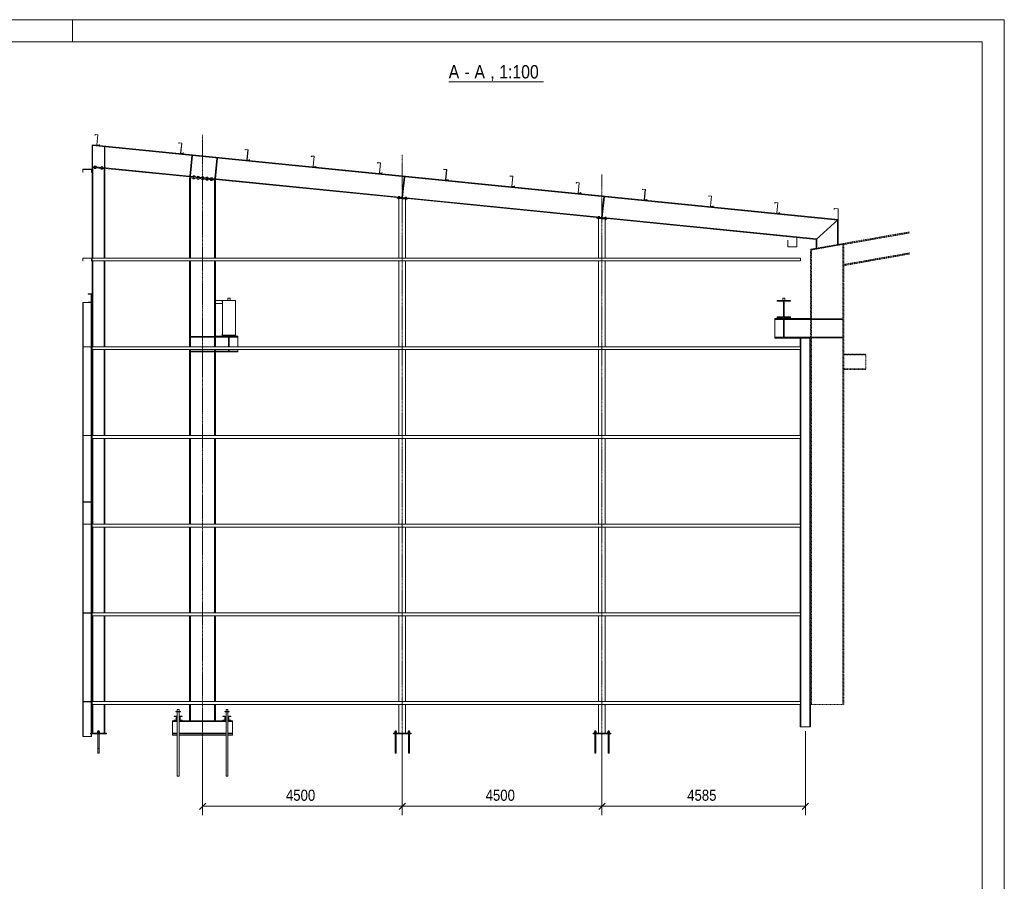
# Model space of a CAD drawing. Header units: millimetres. Extents: x -1190408159 to 361788912, y -2544212749 to 93633750.
# Tile 67 of 69: x 259145 to 281334, y 18494 to 37917. Entities that reach past the tile are written whole.
import ezdxf

# ---------------------------------------------------------------- set-up
doc = ezdxf.new("R2010")
doc.units = ezdxf.units.MM
for name, pattern in [('XKITLINE00', [0]), ('XKITLINE01', [4, 1, -1, 1, -1]), ('XKITLINE03', [6, 3, -1, 1, -1])]:
    doc.linetypes.add(name, pattern=pattern)
for name, color, linetype, lineweight in [('Jiný typ objektu', 7, 'Continuous', 0), ('Kóta', 4, 'Continuous', 0), ('List výkresu', 3, 'Continuous', 0), ('Položka', 2, 'Continuous', 0), ('Šroub', 3, 'Continuous', 0)]:
    doc.layers.add(name, color=color, linetype=linetype, lineweight=lineweight)
doc.styles.add('ARIAL', font='ARIAL.TTF', dxfattribs={"height": 1000})

msp = doc.modelspace()

# ---------------------------------------------------------------- linework, layer by layer
at = {"layer": 'Jiný typ objektu', "color": 0, "linetype": 'XKITLINE00', "lineweight": 0}
msp.add_line((268812.96874, 36516.82087), (270952.31445, 36516.82087), dxfattribs=at)
at = {"layer": 'Kóta', "color": 0, "linetype": 'XKITLINE00', "lineweight": 0}
for p, q in [((276850.73159, 21879.39704), (276850.73159, 19984.04848)), ((263265.73159, 21689.39704), (263265.73159, 19984.04848)), ((267765.73159, 21689.39704), (267765.73159, 19984.04848)), ((267765.73159, 21689.39704), (267765.73159, 19984.04848)), ((272265.73159, 21390.39708), (272265.73159, 19984.04848)), ((272265.73159, 21390.39708), (272265.73159, 19984.04848)), ((263336.44227, 20254.75916), (263195.02092, 20113.3378)), ((267836.44227, 20254.75916), (267695.02092, 20113.3378)), ((267836.44227, 20254.75916), (267695.02092, 20113.3378)), ((272336.44227, 20254.75916), (272195.02092, 20113.3378)), ((272336.44227, 20254.75916), (272195.02092, 20113.3378)), ((276921.44227, 20254.75916), (276780.02092, 20113.3378)), ((263265.73159, 20184.04848), (267765.73159, 20184.04848)), ((267765.73159, 20184.04848), (272265.73159, 20184.04848)), ((272265.73159, 20184.04848), (276850.73159, 20184.04848))]:
    msp.add_line(p, q, dxfattribs=at)
at = {"layer": 'List výkresu', "color": 0, "linetype": 'XKITLINE00', "lineweight": 0}
for p, q in [((281334.27297, 37916.52549), (197334.27297, 37916.52549)), ((260334.27297, 37416.52549), (260334.27297, 37916.52549)), ((281334.27297, 37916.52549), (280834.27297, 37916.52549)), ((281334.27297, -21483.47451), (281334.27297, 37916.52549)), ((280834.27297, 37416.52549), (197834.27297, 37416.52549)), ((280834.27297, -20983.47451), (280834.27297, 37416.52549))]:
    msp.add_line(p, q, dxfattribs=at)
at = {"layer": 'Položka', "color": 0, "linetype": 'XKITLINE00', "lineweight": 0}
for p, q in [((260841.3646, 35316.46077), (260842.75766, 35330.39129)), ((260843.8522, 35316.21201), (260841.3646, 35316.46077)), ((260842.75766, 35330.39129), (260907.43507, 35323.92354)), ((260844.99649, 35327.65493), (260843.8522, 35316.21201)), ((260904.69872, 35321.68471), (260844.99649, 35327.65493)), ((260881.8626, 35093.32367), (260904.69872, 35321.68471)), ((260907.43507, 35323.92354), (260884.59895, 35095.56251)), ((260785.73159, 35089.89687), (260775.73159, 35089.89687)), ((260775.73159, 35089.89687), (260775.73159, 34597.40309)), ((260785.73159, 35078.81707), (260785.73159, 35094.89687)), ((260785.73159, 35094.89687), (277590.73159, 33414.39704)), ((260785.73159, 35089.89687), (260785.73159, 34597.40309)), ((260785.73159, 35078.81707), (277574.73159, 33399.91724)), ((260941.56483, 35087.35344), (260881.8626, 35093.32367)), ((260884.59895, 35095.56251), (260939.326, 35090.0898)), ((260939.326, 35090.0898), (260940.6693, 35103.5228)), ((260940.6693, 35103.5228), (260943.15689, 35103.27404)), ((260943.15689, 35103.27404), (260941.56483, 35087.35344)), ((262731.93527, 35127.40372), (262733.32833, 35141.33424)), ((262734.42286, 35127.15496), (262731.93527, 35127.40372)), ((262733.32833, 35141.33424), (262798.00574, 35134.86649)), ((262735.56716, 35138.59789), (262734.42286, 35127.15496)), ((262795.26939, 35132.62766), (262735.56716, 35138.59789)), ((262772.43327, 34904.26663), (262795.26939, 35132.62766)), ((262798.00574, 35134.86649), (262775.16962, 34906.50546)), ((261063.73159, 35048.71709), (261053.73159, 35048.71709)), ((261053.73159, 34583.98289), (261053.73159, 35048.71709)), ((261063.73159, 34583.98289), (261063.73159, 35048.71709)), ((262832.1355, 34898.2964), (262772.43327, 34904.26663)), ((262775.16962, 34906.50546), (262829.89666, 34901.03275)), ((262829.89666, 34901.03275), (262831.23996, 34914.46575)), ((262831.23996, 34914.46575), (262833.72756, 34914.21699)), ((262833.72756, 34914.21699), (262832.1355, 34898.2964)), ((262978.76287, 34389.17979), (263025.3306, 34854.85719)), ((262993.68843, 34387.68723), (263040.25616, 34853.36464)), ((264224.49106, 34978.14815), (264225.88411, 34992.07868)), ((264226.97865, 34977.8994), (264224.49106, 34978.14815)), ((264225.88411, 34992.07868), (264290.56153, 34985.61093)), ((264228.12295, 34989.34232), (264226.97865, 34977.8994)), ((264287.82518, 34983.37209), (264228.12295, 34989.34232)), ((264264.98905, 34755.01106), (264287.82518, 34983.37209)), ((264290.56153, 34985.61093), (264267.7254, 34757.24989)), ((265717.04685, 34828.89259), (265718.4399, 34842.82311)), ((265718.4399, 34842.82311), (265783.11732, 34836.35536)), ((265720.67873, 34840.08676), (265719.53444, 34828.64383)), ((265780.38096, 34834.11653), (265720.67873, 34840.08676)), ((263540.95888, 34332.96019), (263587.52662, 34798.6376)), ((263555.88444, 34331.46764), (263602.45217, 34797.14504)), ((264324.69128, 34749.04083), (264264.98905, 34755.01106)), ((264267.7254, 34757.24989), (264322.45245, 34751.77719)), ((264322.45245, 34751.77719), (264323.79575, 34765.21019)), ((264323.79575, 34765.21019), (264326.28334, 34764.96143)), ((264326.28334, 34764.96143), (264324.69128, 34749.04083)), ((265719.53444, 34828.64383), (265717.04685, 34828.89259)), ((265757.54484, 34605.7555), (265780.38096, 34834.11653)), ((265783.11732, 34836.35536), (265760.28119, 34607.99433)), ((265815.00824, 34602.52162), (265816.35154, 34615.95462)), ((265816.35154, 34615.95462), (265818.83913, 34615.70586)), ((265818.83913, 34615.70586), (265817.24707, 34599.78527)), ((267209.60263, 34679.63703), (267210.99569, 34693.56755)), ((267212.09023, 34679.38827), (267209.60263, 34679.63703)), ((267210.99569, 34693.56755), (267275.6731, 34687.0998)), ((267213.23452, 34690.8312), (267212.09023, 34679.38827)), ((267272.93675, 34684.86097), (267213.23452, 34690.8312)), ((267250.10063, 34456.49993), (267272.93675, 34684.86097)), ((267275.6731, 34687.0998), (267252.83698, 34458.73877)), ((260565.73159, 34478.77355), (260565.73159, 34543.77355)), ((260565.73159, 34543.77355), (260767.73159, 34543.77355)), ((260578.73159, 34478.77355), (260565.73159, 34478.77355)), ((260765.73159, 34541.77355), (260567.73159, 34541.77355)), ((260567.73159, 34541.77355), (260567.73159, 34480.77355)), ((260567.73159, 34480.77355), (260578.73159, 34480.77355)), ((260578.73159, 34480.77355), (260578.73159, 34478.77355)), ((260754.73159, 34478.77355), (260754.73159, 34480.77355)), ((260754.73159, 34480.77355), (260765.73159, 34480.77355)), ((260767.73159, 34478.77355), (260754.73159, 34478.77355)), ((260765.73159, 34480.77355), (260765.73159, 34541.77355)), ((260767.73159, 34543.77355), (260767.73159, 34478.77355)), ((260785.73159, 34597.40309), (260775.73159, 34597.40309)), ((260775.73159, 34583.35322), (260789.73159, 34581.95322)), ((260775.73159, 32543.77355), (260775.73159, 34583.35322)), ((260780.70678, 34582.8557), (260781.70182, 34592.80607)), ((261061.75142, 34564.80111), (260781.70182, 34592.80607)), ((260785.73159, 34592.40309), (260785.73159, 34608.48289)), ((260785.73159, 34608.48289), (277106.7316, 32976.38306)), ((260789.73159, 32543.77355), (260789.73159, 34581.95322)), ((260789.73159, 34581.95322), (261051.73159, 34555.75322)), ((261051.73159, 34555.75322), (261065.73159, 34554.35322)), ((261051.73159, 32543.77355), (261051.73159, 34555.75322)), ((261063.73159, 34583.98289), (261053.73159, 34583.98289)), ((261060.75638, 34554.85074), (261061.75142, 34564.80111)), ((261061.75142, 34564.80111), (262977.69685, 34373.20659)), ((261065.73159, 32543.77355), (261065.73159, 34554.35322)), ((265817.24707, 34599.78527), (265757.54484, 34605.7555)), ((265760.28119, 34607.99433), (265815.00824, 34602.52162)), ((267309.80286, 34450.52971), (267250.10063, 34456.49993)), ((267252.83698, 34458.73877), (267307.56402, 34453.26606)), ((267307.56402, 34453.26606), (267308.90732, 34466.69906)), ((267308.90732, 34466.69906), (267311.39492, 34466.4503)), ((267311.39492, 34466.4503), (267309.80286, 34450.52971)), ((268702.15842, 34530.38146), (268703.55147, 34544.31198)), ((268704.64601, 34530.1327), (268702.15842, 34530.38146)), ((268703.55147, 34544.31198), (268768.22889, 34537.84424)), ((268705.79031, 34541.57563), (268704.64601, 34530.1327)), ((268765.49254, 34535.6054), (268705.79031, 34541.57563)), ((268742.65641, 34307.24437), (268765.49254, 34535.6054)), ((268768.22889, 34537.84424), (268745.39277, 34309.4832)), ((270194.71421, 34381.1259), (270196.10726, 34395.05642)), ((270196.10726, 34395.05642), (270260.78468, 34388.58867)), ((262970.73159, 34353.80336), (262995.73159, 34351.30336)), ((262970.73159, 32543.77355), (262970.73159, 34353.80336)), ((262975.70678, 34353.30584), (262977.69685, 34373.20659)), ((263555.7563, 34295.3009), (262975.70678, 34353.30584)), ((263557.74638, 34315.20164), (262977.69685, 34373.20659)), ((262995.73159, 32543.77355), (262995.73159, 34351.30336)), ((263535.73159, 34297.30337), (263560.73159, 34294.80337)), ((263535.73159, 32543.77355), (263535.73159, 34297.30337)), ((263555.7563, 34295.3009), (263557.74638, 34315.20164)), ((263557.74638, 34315.20164), (267652.79487, 33905.69683)), ((263560.73159, 32543.77355), (263560.73159, 34294.80337)), ((267759.86087, 33911.07003), (267806.42861, 34376.74744)), ((267774.78643, 33909.57748), (267821.35417, 34375.25488)), ((268802.35864, 34301.27414), (268742.65641, 34307.24437)), ((268745.39277, 34309.4832), (268800.11981, 34304.01049)), ((268800.11981, 34304.01049), (268801.46311, 34317.4435)), ((268801.46311, 34317.4435), (268803.9507, 34317.19474)), ((268803.9507, 34317.19474), (268802.35864, 34301.27414)), ((270197.2018, 34380.87714), (270194.71421, 34381.1259)), ((270198.34609, 34392.32007), (270197.2018, 34380.87714)), ((270258.04832, 34386.34984), (270198.34609, 34392.32007)), ((270235.2122, 34157.98881), (270258.04832, 34386.34984)), ((270260.78468, 34388.58867), (270237.94855, 34160.22764)), ((271687.26999, 34231.87034), (271688.66305, 34245.80086)), ((271689.75759, 34231.62158), (271687.26999, 34231.87034)), ((271688.66305, 34245.80086), (271753.34046, 34239.33311)), ((271690.90188, 34243.0645), (271689.75759, 34231.62158)), ((271750.60411, 34237.09428), (271690.90188, 34243.0645)), ((271727.76799, 34008.73324), (271750.60411, 34237.09428)), ((271753.34046, 34239.33311), (271730.50434, 34010.97208)), ((270294.91443, 34152.01858), (270235.2122, 34157.98881)), ((270237.94855, 34160.22764), (270292.6756, 34154.75493)), ((270292.6756, 34154.75493), (270294.0189, 34168.18793)), ((270294.0189, 34168.18793), (270296.50649, 34167.93917)), ((270296.50649, 34167.93917), (270294.91443, 34152.01858)), ((271787.47022, 34002.76301), (271727.76799, 34008.73324)), ((271730.50434, 34010.97208), (271785.23138, 34005.49937)), ((271785.23138, 34005.49937), (271786.57469, 34018.93237)), ((271786.57469, 34018.93237), (271789.06228, 34018.68361)), ((271789.06228, 34018.68361), (271787.47022, 34002.76301)), ((273179.82578, 34082.61477), (273181.21883, 34096.54529)), ((273182.31337, 34082.36601), (273179.82578, 34082.61477)), ((273181.21883, 34096.54529), (273245.89625, 34090.07755)), ((273183.45767, 34093.80894), (273182.31337, 34082.36601)), ((273243.1599, 34087.83871), (273183.45767, 34093.80894)), ((273220.32377, 33859.47768), (273243.1599, 34087.83871)), ((273245.89625, 34090.07755), (273223.06013, 33861.71651)), ((267651.30232, 33890.77127), (267652.79487, 33905.69683)), ((267880.16085, 33867.88542), (267651.30232, 33890.77127)), ((267881.65341, 33882.81098), (267652.79487, 33905.69683)), ((267690.73159, 33886.82835), (267840.73159, 33871.82835)), ((267690.73159, 32543.77355), (267690.73159, 33886.82835)), ((267840.73159, 32543.77355), (267840.73159, 33871.82835)), ((267880.16085, 33867.88542), (267881.65341, 33882.81098)), ((267881.65341, 33882.81098), (272152.79489, 33455.69688)), ((272259.86087, 33461.07008), (272306.42861, 33926.74748)), ((272274.78643, 33459.57752), (272321.35417, 33925.25493)), ((273280.026, 33853.50745), (273220.32377, 33859.47768)), ((273223.06013, 33861.71651), (273277.78717, 33856.2438)), ((273277.78717, 33856.2438), (273279.13047, 33869.67681)), ((273279.13047, 33869.67681), (273281.61806, 33869.42805)), ((273281.61806, 33869.42805), (273280.026, 33853.50745)), ((274672.38157, 33933.35921), (274673.77462, 33947.28973)), ((274674.86916, 33933.11045), (274672.38157, 33933.35921)), ((274673.77462, 33947.28973), (274738.45204, 33940.82198)), ((274676.01345, 33944.55338), (274674.86916, 33933.11045)), ((274735.71568, 33938.58315), (274676.01345, 33944.55338)), ((274712.87956, 33710.22212), (274735.71568, 33938.58315)), ((274738.45204, 33940.82198), (274715.61591, 33712.46095)), ((276164.93735, 33784.10365), (276166.33041, 33798.03417)), ((276167.42495, 33783.85489), (276164.93735, 33784.10365)), ((276166.33041, 33798.03417), (276231.00782, 33791.56642)), ((276168.56924, 33795.29781), (276167.42495, 33783.85489)), ((276228.27147, 33789.32759), (276168.56924, 33795.29781)), ((276205.43535, 33560.96655), (276228.27147, 33789.32759)), ((276231.00782, 33791.56642), (276208.1717, 33563.20539)), ((274772.58179, 33704.25189), (274712.87956, 33710.22212)), ((274715.61591, 33712.46095), (274770.34296, 33706.98824)), ((274770.34296, 33706.98824), (274771.68626, 33720.42124)), ((274771.68626, 33720.42124), (274774.17385, 33720.17248)), ((274774.17385, 33720.17248), (274772.58179, 33704.25189)), ((276265.13758, 33554.99632), (276205.43535, 33560.96655)), ((276208.1717, 33563.20539), (276262.89874, 33557.73268)), ((276262.89874, 33557.73268), (276264.24205, 33571.16568)), ((276264.24205, 33571.16568), (276266.72964, 33570.91692)), ((276266.72964, 33570.91692), (276265.13758, 33554.99632)), ((277499.15692, 33641.52176), (277501.07434, 33663.43804)), ((277502.1455, 33641.26029), (277499.15692, 33641.52176)), ((277501.07434, 33663.43804), (277590.73187, 33655.59403)), ((277503.80146, 33660.18799), (277502.1455, 33641.26029)), ((277587.73187, 33652.84503), (277503.80146, 33660.18799)), ((277587.73187, 33414.69701), (277587.73187, 33652.84503)), ((277590.73187, 33414.39729), (277590.73187, 33655.59403)), ((272152.79489, 33455.69688), (272151.30234, 33440.77132)), ((272151.30234, 33440.77132), (272380.16087, 33417.88547)), ((272152.79489, 33455.69688), (272381.65343, 33432.81102)), ((272190.73159, 33436.82839), (272340.73159, 33421.82839)), ((272190.73159, 32543.77355), (272190.73159, 33436.82839)), ((272340.73159, 32543.77355), (272340.73159, 33421.82839)), ((272381.65343, 33432.81102), (272380.16087, 33417.88547)), ((272381.65343, 33432.81102), (277090.7316, 32961.90325)), ((277090.73159, 32961.90325), (277590.73159, 33414.39704)), ((277590.73159, 33414.39704), (277090.7316, 32961.90325)), ((277574.73159, 32846.78013), (277574.73159, 33399.91724)), ((277590.73159, 33414.39704), (277590.73159, 32849.60136)), ((276458.477, 32949.39704), (276458.477, 32798.89704)), ((276459.477, 32949.39704), (276458.477, 32949.39704)), ((276459.477, 32799.89704), (276459.477, 32949.39704)), ((276658.477, 32799.89704), (276658.477, 32999.39704)), ((276659.477, 32999.39704), (276658.477, 32999.39704)), ((276659.477, 32798.89704), (276659.477, 32999.39704)), ((277090.73159, 32761.4379), (277090.73159, 32961.90325)), ((277106.73159, 32764.25913), (277106.73159, 32976.38305)), ((276458.477, 32798.89704), (276659.477, 32798.89704)), ((276658.477, 32799.89704), (276459.477, 32799.89704)), ((260565.73159, 32478.77355), (260565.73159, 32543.77355)), ((260565.73159, 32543.77355), (260767.73159, 32543.77355)), ((260578.73159, 32478.77355), (260565.73159, 32478.77355)), ((260765.73159, 32541.77355), (260567.73159, 32541.77355)), ((260567.73159, 32541.77355), (260567.73159, 32480.77355)), ((260567.73159, 32480.77355), (260578.73159, 32480.77355)), ((260578.73159, 32480.77355), (260578.73159, 32478.77355)), ((260754.73159, 32478.77355), (260754.73159, 32480.77355)), ((260754.73159, 32480.77355), (260765.73159, 32480.77355)), ((260767.73159, 32478.77355), (260754.73159, 32478.77355)), ((260765.73159, 32480.77355), (260765.73159, 32541.77355)), ((260767.73159, 32543.77355), (260767.73159, 32478.77355)), ((276738.94782, 32543.77355), (260775.73159, 32543.77355)), ((260775.73159, 32478.77355), (260775.73159, 32543.77355)), ((276738.94782, 32478.77355), (260775.73159, 32478.77355)), ((260775.73159, 30543.77355), (260775.73159, 32478.77355)), ((260789.73159, 30543.77355), (260789.73159, 32478.77355)), ((261051.73159, 30543.77355), (261051.73159, 32478.77355)), ((261065.73159, 30543.77355), (261065.73159, 32478.77355)), ((262970.73159, 30543.77355), (262970.73159, 32478.77355)), ((262995.73159, 30543.77355), (262995.73159, 32478.77355)), ((263535.73159, 30543.77355), (263535.73159, 32478.77355)), ((263560.73159, 30543.77355), (263560.73159, 32478.77355)), ((267690.73159, 30543.77355), (267690.73159, 32478.77355)), ((267840.73159, 30543.77355), (267840.73159, 32478.77355)), ((272190.73159, 30543.77355), (272190.73159, 32478.77355)), ((272340.73159, 30543.77355), (272340.73159, 32478.77355)), ((276738.94782, 32478.77355), (276738.94782, 32543.77355)), ((260690.73159, 31727.89704), (260690.73159, 31739.39704)), ((260690.73159, 31739.39704), (260765.73159, 31739.39704)), ((260765.73159, 31739.39704), (260765.73159, 31539.39704)), ((260565.73159, 30543.77355), (260565.73159, 31539.39704)), ((260565.73159, 31539.39704), (260690.73159, 31539.39704)), ((260577.23159, 30543.77355), (260577.23159, 31539.39704)), ((260757.23159, 31727.89704), (260690.73159, 31727.89704)), ((260690.73159, 31539.39704), (260690.73159, 31550.89704)), ((260690.73159, 31550.89704), (260757.23159, 31550.89704)), ((260765.73159, 31539.39704), (260690.73159, 31539.39704)), ((260754.23159, 30543.77355), (260754.23159, 31539.39704)), ((260757.23159, 31550.89704), (260757.23159, 31727.89704)), ((260765.73159, 30543.77355), (260765.73159, 31539.39704)), ((263560.73159, 31589.39704), (263710.73159, 31589.39704)), ((263560.73159, 31519.39704), (263713.73159, 31519.39704)), ((263710.73159, 31561.39704), (263710.73159, 31589.39704)), ((263710.73159, 31589.39704), (264010.73159, 31589.39704)), ((263713.73159, 31561.39704), (263710.73159, 31561.39704)), ((263713.23159, 31519.39704), (263713.23159, 30829.39704)), ((263713.73159, 31586.39696), (264007.73159, 31586.39696)), ((263713.73159, 31586.39696), (263713.73159, 30802.39704)), ((263835.73159, 31589.39704), (263835.73159, 31639.39704)), ((263835.73159, 31639.39704), (263885.73159, 31639.39704)), ((263885.73159, 31589.39704), (263885.73159, 31639.39704)), ((264007.73159, 31586.39696), (264007.73159, 30802.39704)), ((264010.73159, 31561.39704), (264007.73159, 31561.39704)), ((264007.73159, 31559.39704), (264008.23159, 31559.39704)), ((264008.23159, 31559.39704), (264008.23159, 30829.39704)), ((264010.73159, 31589.39704), (264010.73159, 31561.39704)), ((276215.73159, 31570.39704), (276215.73159, 31589.39704)), ((276215.73159, 31589.39704), (276515.73159, 31589.39704)), ((276360.23159, 31570.39704), (276215.73159, 31570.39704)), ((276340.73159, 31589.39704), (276340.73159, 31639.39704)), ((276340.73159, 31639.39704), (276390.73159, 31639.39704)), ((276390.73159, 31589.39704), (276340.73159, 31589.39704)), ((276360.23159, 31218.39704), (276360.23159, 31570.39704)), ((276515.73159, 31570.39704), (276371.23159, 31570.39704)), ((276371.23159, 31570.39704), (276371.23159, 31218.39704)), ((276390.73159, 31639.39704), (276390.73159, 31589.39704)), ((276515.73159, 31589.39704), (276515.73159, 31570.39704)), ((276165.73159, 31179.39704), (276165.73159, 30739.39704)), ((276165.73159, 31179.39704), (276965.73159, 31179.39704)), ((276165.73159, 31158.39704), (276965.73159, 31158.39704)), ((276215.73159, 31199.39704), (276215.73159, 31218.39704)), ((276215.73159, 31218.39704), (276360.23159, 31218.39704)), ((276515.73159, 31199.39704), (276215.73159, 31199.39704)), ((276373.23159, 31156.39704), (276358.23159, 31156.39704)), ((276358.23159, 31156.39704), (276358.23159, 30762.39704)), ((276371.23159, 31218.39704), (276515.73159, 31218.39704)), ((276373.23159, 31156.39704), (276373.23159, 30762.39704)), ((276515.73159, 31218.39704), (276515.73159, 31199.39704)), ((276965.73159, 31158.39704), (276965.73159, 31179.39704)), ((276987.73159, 31161.39704), (276987.73159, 31176.39704)), ((277693.73159, 31176.39704), (276987.73159, 31176.39704)), ((277693.73159, 31161.39704), (276987.73159, 31161.39704)), ((277693.73159, 31161.39704), (277693.73159, 31176.39704)), ((262997.73159, 30763.14704), (262997.73159, 30778.14704)), ((262997.73159, 30778.14704), (263533.73159, 30778.14704)), ((262997.73159, 30763.14704), (263533.73159, 30763.14704)), ((263533.73159, 30763.14704), (263533.73159, 30778.14704)), ((264060.73159, 30779.39704), (263560.73159, 30779.39704)), ((263560.73159, 30779.39704), (263560.73159, 30761.89704)), ((263560.73159, 30761.89704), (264060.73159, 30761.89704)), ((263710.73159, 30799.39704), (263710.73159, 30827.39704)), ((263710.73159, 30827.39704), (263713.73159, 30827.39704)), ((264010.73159, 30799.39704), (263710.73159, 30799.39704)), ((263713.23159, 30829.39704), (263713.73159, 30829.39704)), ((263713.73159, 30802.39704), (264007.73159, 30802.39704)), ((263853.23159, 30759.89704), (263868.23159, 30759.89704)), ((263853.23159, 30543.77355), (263853.23159, 30759.89704)), ((263868.23159, 30543.77355), (263868.23159, 30759.89704)), ((264008.23159, 30829.39704), (264007.73159, 30829.39704)), ((264007.73159, 30827.39704), (264010.73159, 30827.39704)), ((264010.73159, 30827.39704), (264010.73159, 30799.39704)), ((264060.73159, 30779.39704), (264060.73159, 30543.77355)), ((276165.73159, 30760.39704), (276965.73159, 30760.39704)), ((276165.73159, 30739.39704), (276965.73159, 30739.39704)), ((276373.23159, 30762.39704), (276358.23159, 30762.39704)), ((276735.73159, 30543.77355), (276735.73159, 30739.39704)), ((276747.73159, 21979.39704), (276747.73159, 30739.39704)), ((276953.73159, 21979.39704), (276953.73159, 30739.39704)), ((276965.73159, 30739.39704), (276965.73159, 30760.39704)), ((276987.73159, 30742.39704), (276987.73159, 30757.39704)), ((277693.73159, 30757.39704), (276987.73159, 30757.39704)), ((277693.73159, 30742.39704), (276987.73159, 30742.39704)), ((277693.73159, 30742.39704), (277693.73159, 30757.39704)), ((260565.73159, 30478.77355), (260565.73159, 30543.77355)), ((260565.73159, 30543.77355), (260767.73159, 30543.77355)), ((260578.73159, 30478.77355), (260565.73159, 30478.77355)), ((260565.73159, 28543.77355), (260565.73159, 30478.77355)), ((260765.73159, 30541.77355), (260567.73159, 30541.77355)), ((260567.73159, 30541.77355), (260567.73159, 30480.77355)), ((260567.73159, 30480.77355), (260578.73159, 30480.77355)), ((260577.23159, 30480.77355), (260577.23159, 30541.77355)), ((260577.23159, 28543.77355), (260577.23159, 30478.77355)), ((260578.73159, 30480.77355), (260578.73159, 30478.77355)), ((260754.23159, 28543.77355), (260754.23159, 30541.77355)), ((260754.73159, 30478.77355), (260754.73159, 30480.77355)), ((260754.73159, 30480.77355), (260765.73159, 30480.77355)), ((260767.73159, 30478.77355), (260754.73159, 30478.77355)), ((260765.73159, 30480.77355), (260765.73159, 30541.77355)), ((260765.73159, 28543.77355), (260765.73159, 30478.77355)), ((260767.73159, 30543.77355), (260767.73159, 30478.77355)), ((276738.94782, 30543.77355), (260775.73159, 30543.77355)), ((260775.73159, 30478.77355), (260775.73159, 30543.77355)), ((276738.94782, 30478.77355), (260775.73159, 30478.77355)), ((260775.73159, 28543.77355), (260775.73159, 30478.77355)), ((260789.73159, 28543.77355), (260789.73159, 30478.77355)), ((261051.73159, 28543.77355), (261051.73159, 30478.77355)), ((261065.73159, 28543.77355), (261065.73159, 30478.77355)), ((262970.73159, 28543.77355), (262970.73159, 30478.77355)), ((262995.73159, 28543.77355), (262995.73159, 30478.77355)), ((262997.73159, 30430.64704), (262997.73159, 30445.64704)), ((262997.73159, 30445.64704), (263533.73159, 30445.64704)), ((262997.73159, 30430.64704), (263533.73159, 30430.64704)), ((263533.73159, 30430.64704), (263533.73159, 30445.64704)), ((263535.73159, 28543.77355), (263535.73159, 30478.77355)), ((263560.73159, 28543.77355), (263560.73159, 30478.77355)), ((263560.73159, 30446.89704), (264060.73159, 30446.89704)), ((263560.73159, 30429.39704), (263560.73159, 30446.89704)), ((263560.73159, 30429.39704), (264060.73159, 30429.39704)), ((263853.23159, 30448.89704), (263853.23159, 30478.77355)), ((263853.23159, 30448.89704), (263868.23159, 30448.89704)), ((263868.23159, 30448.89704), (263868.23159, 30478.77355)), ((264060.73159, 30478.77355), (264060.73159, 30429.39704)), ((267690.73159, 28543.77355), (267690.73159, 30478.77355)), ((267840.73159, 28543.77355), (267840.73159, 30478.77355)), ((272190.73159, 28543.77355), (272190.73159, 30478.77355)), ((272340.73159, 28543.77355), (272340.73159, 30478.77355)), ((276735.73159, 28543.77355), (276735.73159, 30478.77355)), ((276738.94782, 30478.77355), (276738.94782, 30543.77355)), ((260565.73159, 28478.77355), (260565.73159, 28543.77355)), ((260565.73159, 28543.77355), (260767.73159, 28543.77355)), ((260578.73159, 28478.77355), (260565.73159, 28478.77355)), ((260565.73159, 27114.39704), (260565.73159, 28478.77355)), ((260765.73159, 28541.77355), (260567.73159, 28541.77355)), ((260567.73159, 28541.77355), (260567.73159, 28480.77355)), ((260567.73159, 28480.77355), (260578.73159, 28480.77355)), ((260577.23159, 28480.77355), (260577.23159, 28541.77355)), ((260577.23159, 27114.39704), (260577.23159, 28478.77355)), ((260578.73159, 28480.77355), (260578.73159, 28478.77355)), ((260754.23159, 27114.39704), (260754.23159, 28541.77355)), ((260754.73159, 28478.77355), (260754.73159, 28480.77355)), ((260754.73159, 28480.77355), (260765.73159, 28480.77355)), ((260767.73159, 28478.77355), (260754.73159, 28478.77355)), ((260765.73159, 28480.77355), (260765.73159, 28541.77355)), ((260765.73159, 27114.39704), (260765.73159, 28478.77355)), ((260767.73159, 28543.77355), (260767.73159, 28478.77355)), ((276738.94782, 28543.77355), (260775.73159, 28543.77355)), ((260775.73159, 28478.77355), (260775.73159, 28543.77355)), ((276738.94782, 28478.77355), (260775.73159, 28478.77355)), ((260775.73159, 26543.77355), (260775.73159, 28478.77355)), ((260789.73159, 26543.77355), (260789.73159, 28478.77355)), ((261051.73159, 26543.77355), (261051.73159, 28478.77355)), ((261065.73159, 26543.77355), (261065.73159, 28478.77355)), ((262970.73159, 26543.77355), (262970.73159, 28478.77355)), ((262995.73159, 26543.77355), (262995.73159, 28478.77355)), ((263535.73159, 26543.77355), (263535.73159, 28478.77355)), ((263560.73159, 26543.77355), (263560.73159, 28478.77355)), ((267690.73159, 26543.77355), (267690.73159, 28478.77355)), ((267840.73159, 26543.77355), (267840.73159, 28478.77355)), ((272190.73159, 26543.77355), (272190.73159, 28478.77355)), ((272340.73159, 26543.77355), (272340.73159, 28478.77355)), ((276735.73159, 26543.77355), (276735.73159, 28478.77355)), ((276738.94782, 28478.77355), (276738.94782, 28543.77355)), ((260565.73159, 27039.39704), (260565.73159, 27114.39704)), ((260565.73159, 27114.39704), (260577.23159, 27114.39704)), ((260577.23159, 27114.39704), (260577.23159, 27047.89704)), ((260754.23159, 27047.89704), (260754.23159, 27114.39704)), ((260754.23159, 27114.39704), (260765.73159, 27114.39704)), ((260765.73159, 27114.39704), (260765.73159, 27039.39704)), ((260765.73159, 27039.39704), (260565.73159, 27039.39704)), ((260565.73159, 26543.77355), (260565.73159, 27039.39704)), ((260577.23159, 27047.89704), (260754.23159, 27047.89704)), ((260577.23159, 26543.77355), (260577.23159, 27039.39704)), ((260754.23159, 26543.77355), (260754.23159, 27039.39704)), ((260765.73159, 26543.77355), (260765.73159, 27039.39704)), ((260767.73159, 26543.77355), (260565.73159, 26543.77355)), ((260565.73159, 26543.77355), (260565.73159, 26478.77355)), ((260565.73159, 26478.77355), (260578.73159, 26478.77355)), ((260565.73159, 24543.77355), (260565.73159, 26478.77355)), ((260567.73159, 26480.77355), (260567.73159, 26541.77355)), ((260567.73159, 26541.77355), (260765.73159, 26541.77355)), ((260578.73159, 26480.77355), (260567.73159, 26480.77355)), ((260577.23159, 26480.77355), (260577.23159, 26541.77355)), ((260577.23159, 24543.77355), (260577.23159, 26478.77355)), ((260578.73159, 26478.77355), (260578.73159, 26480.77355)), ((260754.23159, 24543.77355), (260754.23159, 26541.77355)), ((260765.73159, 26480.77355), (260754.73159, 26480.77355)), ((260754.73159, 26480.77355), (260754.73159, 26478.77355)), ((260754.73159, 26478.77355), (260767.73159, 26478.77355)), ((260765.73159, 26541.77355), (260765.73159, 26480.77355)), ((260765.73159, 24543.77355), (260765.73159, 26478.77355)), ((260767.73159, 26478.77355), (260767.73159, 26543.77355)), ((276738.94782, 26543.77355), (260775.73159, 26543.77355)), ((260775.73159, 26478.77355), (260775.73159, 26543.77355)), ((276738.94782, 26478.77355), (260775.73159, 26478.77355)), ((260775.73159, 24543.77355), (260775.73159, 26478.77355)), ((260789.73159, 24543.77355), (260789.73159, 26478.77355)), ((261051.73159, 24543.77355), (261051.73159, 26478.77355)), ((261065.73159, 24543.77355), (261065.73159, 26478.77355)), ((262970.73159, 24543.77355), (262970.73159, 26478.77355)), ((262995.73159, 24543.77355), (262995.73159, 26478.77355)), ((263535.73159, 24543.77355), (263535.73159, 26478.77355)), ((263560.73159, 24543.77355), (263560.73159, 26478.77355)), ((267690.73159, 24543.77355), (267690.73159, 26478.77355)), ((267840.73159, 24543.77355), (267840.73159, 26478.77355)), ((272190.73159, 24543.77355), (272190.73159, 26478.77355)), ((272340.73159, 24543.77355), (272340.73159, 26478.77355)), ((276735.73159, 24543.77355), (276735.73159, 26478.77355)), ((276738.94782, 26478.77355), (276738.94782, 26543.77355)), ((260767.73159, 24543.77355), (260565.73159, 24543.77355)), ((260565.73159, 24543.77355), (260565.73159, 24478.77355)), ((260565.73159, 24478.77355), (260578.73159, 24478.77355)), ((260565.73159, 22543.77355), (260565.73159, 24478.77355)), ((260567.73159, 24480.77355), (260567.73159, 24541.77355)), ((260567.73159, 24541.77355), (260765.73159, 24541.77355)), ((260578.73159, 24480.77355), (260567.73159, 24480.77355)), ((260577.23159, 24480.77355), (260577.23159, 24541.77355)), ((260577.23159, 22543.77355), (260577.23159, 24478.77355)), ((260578.73159, 24478.77355), (260578.73159, 24480.77355)), ((260754.23159, 22543.77355), (260754.23159, 24541.77355)), ((260765.73159, 24480.77355), (260754.73159, 24480.77355)), ((260754.73159, 24480.77355), (260754.73159, 24478.77355)), ((260754.73159, 24478.77355), (260767.73159, 24478.77355)), ((260765.73159, 24541.77355), (260765.73159, 24480.77355)), ((260765.73159, 22543.77355), (260765.73159, 24478.77355)), ((260767.73159, 24478.77355), (260767.73159, 24543.77355)), ((276738.94782, 24543.77355), (260775.73159, 24543.77355)), ((260775.73159, 24478.77355), (260775.73159, 24543.77355)), ((276738.94782, 24478.77355), (260775.73159, 24478.77355)), ((260775.73159, 22543.77355), (260775.73159, 24478.77355)), ((260789.73159, 22543.77355), (260789.73159, 24478.77355)), ((261051.73159, 22543.77355), (261051.73159, 24478.77355)), ((261065.73159, 22543.77355), (261065.73159, 24478.77355)), ((262970.73159, 22543.77355), (262970.73159, 24478.77355)), ((262995.73159, 22543.77355), (262995.73159, 24478.77355)), ((263535.73159, 22543.77355), (263535.73159, 24478.77355)), ((263560.73159, 22543.77355), (263560.73159, 24478.77355)), ((267690.73159, 22543.77355), (267690.73159, 24478.77355)), ((267840.73159, 22543.77355), (267840.73159, 24478.77355)), ((272190.73159, 22543.77355), (272190.73159, 24478.77355)), ((272340.73159, 22543.77355), (272340.73159, 24478.77355)), ((276735.73159, 22543.77355), (276735.73159, 24478.77355)), ((276738.94782, 24478.77355), (276738.94782, 24543.77355)), ((260767.73159, 22543.77355), (260565.73159, 22543.77355)), ((260565.73159, 22543.77355), (260565.73159, 22478.77355)), ((260565.73159, 21759.39802), (260565.73159, 22478.77355)), ((260565.73159, 22478.77355), (260578.73159, 22478.77355)), ((260567.73159, 22480.77355), (260567.73159, 22541.77355)), ((260567.73159, 22541.77355), (260765.73159, 22541.77355)), ((260578.73159, 22480.77355), (260567.73159, 22480.77355)), ((260577.23159, 22480.77355), (260577.23159, 22541.77355)), ((260577.23159, 21759.39802), (260577.23159, 22478.77355)), ((260578.73159, 22478.77355), (260578.73159, 22480.77355)), ((260754.23159, 21834.39704), (260754.23159, 22541.77355)), ((260765.73159, 22480.77355), (260754.73159, 22480.77355)), ((260754.73159, 22480.77355), (260754.73159, 22478.77355)), ((260754.73159, 22478.77355), (260767.73159, 22478.77355)), ((260765.73159, 22541.77355), (260765.73159, 22480.77355)), ((260765.73159, 21834.39704), (260765.73159, 22478.77355)), ((260767.73159, 22478.77355), (260767.73159, 22543.77355)), ((276738.94782, 22543.77355), (260775.73159, 22543.77355)), ((260775.73159, 22478.77355), (260775.73159, 22543.77355)), ((276738.94782, 22478.77355), (260775.73159, 22478.77355)), ((260775.73159, 21834.39704), (260775.73159, 22478.77355)), ((260789.73159, 21834.39704), (260789.73159, 22478.77355)), ((261051.73159, 21834.39704), (261051.73159, 22478.77355)), ((261065.73159, 21834.39704), (261065.73159, 22478.77355)), ((262970.73159, 22114.39704), (262970.73159, 22478.77355)), ((262995.73159, 22114.39704), (262995.73159, 22478.77355)), ((263535.73159, 22114.39704), (263535.73159, 22478.77355)), ((263560.73159, 22114.39704), (263560.73159, 22478.77355)), ((267690.73159, 21834.39704), (267690.73159, 22478.77355)), ((267840.73159, 21834.39704), (267840.73159, 22478.77355)), ((272190.73159, 21834.39704), (272190.73159, 22478.77355)), ((272340.73159, 21834.39704), (272340.73159, 22478.77355)), ((276735.73159, 21979.39704), (276735.73159, 22478.77355)), ((276738.94782, 22478.77355), (276738.94782, 22543.77355)), ((276965.73159, 21979.39704), (276965.73159, 22479.39704)), ((262675.73159, 22214.39704), (262625.73159, 22214.39704)), ((262625.73159, 22214.39704), (262625.73159, 22205.89704)), ((262625.73159, 22205.89704), (262669.73159, 22205.89704)), ((262765.73159, 22324.39704), (262665.73159, 22324.39704)), ((262665.73159, 22324.39704), (262665.73159, 22314.39704)), ((262765.73159, 22314.39704), (262665.73159, 22314.39704)), ((262669.73159, 22205.89704), (262669.73159, 22122.89704)), ((262675.73159, 22114.39704), (262675.73159, 22214.39704)), ((262694.73159, 22364.39704), (262730.58084, 22364.39704)), ((262694.73159, 22324.39704), (262694.73159, 22364.39704)), ((262694.73159, 20864.39704), (262694.73159, 22314.39704)), ((262730.58084, 22364.39704), (262736.73159, 22364.39704)), ((262736.73159, 22324.39704), (262736.73159, 22364.39704)), ((262736.73159, 20864.39704), (262736.73159, 22314.39704)), ((262755.73159, 22114.39704), (262755.73159, 22214.39704)), ((262755.73159, 22214.39704), (262805.73159, 22214.39704)), ((262805.73159, 22205.89704), (262761.73159, 22205.89704)), ((262761.73159, 22205.89704), (262761.73159, 22122.89704)), ((262765.73159, 22324.39704), (262765.73159, 22314.39704)), ((262805.73159, 22214.39704), (262805.73159, 22205.89704)), ((263775.73159, 22214.39704), (263725.73159, 22214.39704)), ((263725.73159, 22214.39704), (263725.73159, 22205.89704)), ((263725.73159, 22205.89704), (263769.73159, 22205.89704)), ((263865.73159, 22324.39704), (263765.73159, 22324.39704)), ((263765.73159, 22324.39704), (263765.73159, 22314.39704)), ((263865.73159, 22314.39704), (263765.73159, 22314.39704)), ((263769.73159, 22205.89704), (263769.73159, 22122.89704)), ((263775.73159, 22114.39704), (263775.73159, 22214.39704)), ((263794.73159, 22364.39704), (263830.58084, 22364.39704)), ((263794.73159, 22324.39704), (263794.73159, 22364.39704)), ((263794.73159, 20864.39704), (263794.73159, 22314.39704)), ((263830.58084, 22364.39704), (263836.73159, 22364.39704)), ((263836.73159, 22324.39704), (263836.73159, 22364.39704)), ((263836.73159, 20864.39704), (263836.73159, 22314.39704)), ((263855.73159, 22114.39704), (263855.73159, 22214.39704)), ((263855.73159, 22214.39704), (263905.73159, 22214.39704)), ((263905.73159, 22205.89704), (263861.73159, 22205.89704)), ((263861.73159, 22205.89704), (263861.73159, 22122.89704)), ((263865.73159, 22324.39704), (263865.73159, 22314.39704)), ((263905.73159, 22214.39704), (263905.73159, 22205.89704)), ((262590.73159, 22114.39704), (262625.73159, 22114.39704)), ((262590.73159, 22114.39704), (262590.73159, 21814.39704)), ((262590.73159, 22098.39704), (262694.73159, 22098.39704)), ((262669.73159, 22122.89704), (262625.73159, 22122.89704)), ((262625.73159, 22122.89704), (262625.73159, 22114.39704)), ((262625.73159, 22114.39704), (262675.73159, 22114.39704)), ((262675.73159, 22114.39704), (262694.73159, 22114.39704)), ((262736.73159, 22114.39704), (262755.73159, 22114.39704)), ((262736.73159, 22098.39704), (263794.73159, 22098.39704)), ((262805.73159, 22114.39704), (262755.73159, 22114.39704)), ((262761.73159, 22122.89704), (262805.73159, 22122.89704)), ((262805.73159, 22122.89704), (262805.73159, 22114.39704)), ((262805.73159, 22114.39704), (263725.73159, 22114.39704)), ((263769.73159, 22122.89704), (263725.73159, 22122.89704)), ((263725.73159, 22122.89704), (263725.73159, 22114.39704)), ((263725.73159, 22114.39704), (263775.73159, 22114.39704)), ((263775.73159, 22114.39704), (263794.73159, 22114.39704)), ((263836.73159, 22114.39704), (263855.73159, 22114.39704)), ((263836.73159, 22098.39704), (263940.73159, 22098.39704)), ((263905.73159, 22114.39704), (263855.73159, 22114.39704)), ((263861.73159, 22122.89704), (263905.73159, 22122.89704)), ((263905.73159, 22122.89704), (263905.73159, 22114.39704)), ((263905.73159, 22114.39704), (263940.73159, 22114.39704)), ((263940.73159, 21814.39704), (263940.73159, 22114.39704)), ((276735.73159, 21979.39704), (276965.73159, 21979.39704)), ((260565.73159, 21759.39802), (260765.73159, 21759.39802)), ((261100.73159, 21834.39704), (260740.73159, 21834.39704)), ((260740.73159, 21814.39704), (260740.73159, 21834.39704)), ((261100.73159, 21814.39704), (260740.73159, 21814.39704)), ((260754.23159, 21759.39802), (260754.23159, 21814.39704)), ((260765.73159, 21759.39802), (260765.73159, 21814.39704)), ((260898.73159, 21846.39704), (260936.28794, 21846.39704)), ((260898.73159, 21834.39704), (260898.73159, 21846.39704)), ((260899.95159, 21846.39704), (260899.95159, 21870.39704)), ((260941.51159, 21870.39704), (260899.95159, 21870.39704)), ((260908.73159, 21884.39704), (260931.1239, 21884.39704)), ((260908.73159, 21870.39704), (260908.73159, 21884.39704)), ((260908.73159, 21490.39708), (260908.73159, 21814.39704)), ((260910.34159, 21846.39704), (260910.34159, 21870.39704)), ((260931.12159, 21846.39704), (260931.12159, 21870.39704)), ((260931.1239, 21884.39704), (260932.73159, 21884.39704)), ((260932.73159, 21870.39704), (260932.73159, 21884.39704)), ((260932.73159, 21490.39708), (260932.73159, 21814.39704)), ((260936.28794, 21846.39704), (260942.73159, 21846.39704)), ((260941.51159, 21846.39704), (260941.51159, 21870.39704)), ((260942.73159, 21834.39704), (260942.73159, 21846.39704)), ((261100.73159, 21814.39704), (261100.73159, 21834.39704)), ((262590.73159, 21830.39704), (262694.73159, 21830.39704)), ((262590.73159, 21814.39704), (262694.73159, 21814.39704)), ((262590.73159, 21789.39704), (262590.73159, 21814.39704)), ((262590.73159, 21789.39704), (262694.73159, 21789.39704)), ((262736.73159, 21830.39704), (263794.73159, 21830.39704)), ((262736.73159, 21814.39704), (263794.73159, 21814.39704)), ((262736.73159, 21789.39704), (263794.73159, 21789.39704)), ((263836.73159, 21830.39704), (263940.73159, 21830.39704)), ((263836.73159, 21814.39704), (263940.73159, 21814.39704)), ((263836.73159, 21789.39704), (263940.73159, 21789.39704)), ((263940.73159, 21789.39704), (263940.73159, 21814.39704)), ((267965.73159, 21834.39704), (267565.73159, 21834.39704)), ((267565.73159, 21834.39704), (267565.73159, 21814.39704)), ((267565.73159, 21814.39704), (267965.73159, 21814.39704)), ((267593.73159, 21846.39704), (267637.73159, 21846.39704)), ((267593.73159, 21834.39704), (267593.73159, 21846.39704)), ((267597.73159, 21846.39704), (267597.73159, 21870.39704)), ((267597.73159, 21870.39704), (267633.73159, 21870.39704)), ((267603.73159, 21884.39704), (267627.73159, 21884.39704)), ((267603.73159, 21870.39704), (267603.73159, 21884.39704)), ((267603.73159, 21490.39708), (267603.73159, 21814.39704)), ((267615.73159, 21846.39704), (267615.73159, 21870.39704)), ((267627.73159, 21870.39704), (267627.73159, 21884.39704)), ((267627.73159, 21490.39708), (267627.73159, 21814.39704)), ((267633.73159, 21846.39704), (267633.73159, 21870.39704)), ((267637.73159, 21846.39704), (267637.73159, 21834.39704)), ((267937.73159, 21846.39704), (267893.73159, 21846.39704)), ((267893.73159, 21846.39704), (267893.73159, 21834.39704)), ((267897.73159, 21846.39704), (267897.73159, 21870.39704)), ((267897.73159, 21870.39704), (267933.73159, 21870.39704)), ((267903.73159, 21884.39704), (267927.73159, 21884.39704)), ((267903.73159, 21870.39704), (267903.73159, 21884.39704)), ((267903.73159, 21490.39708), (267903.73159, 21814.39704)), ((267915.73159, 21846.39704), (267915.73159, 21870.39704)), ((267927.73159, 21870.39704), (267927.73159, 21884.39704)), ((267927.73159, 21490.39708), (267927.73159, 21814.39704)), ((267933.73159, 21846.39704), (267933.73159, 21870.39704)), ((267937.73159, 21834.39704), (267937.73159, 21846.39704)), ((267965.73159, 21814.39704), (267965.73159, 21834.39704)), ((272465.73159, 21834.39704), (272065.73159, 21834.39704)), ((272065.73159, 21834.39704), (272065.73159, 21814.39704)), ((272065.73159, 21814.39704), (272465.73159, 21814.39704)), ((272093.73159, 21846.39704), (272137.73159, 21846.39704)), ((272093.73159, 21834.39704), (272093.73159, 21846.39704)), ((272097.73159, 21846.39704), (272097.73159, 21870.39704)), ((272097.73159, 21870.39704), (272133.73159, 21870.39704)), ((272103.73159, 21884.39704), (272127.73159, 21884.39704)), ((272103.73159, 21870.39704), (272103.73159, 21884.39704)), ((272103.73159, 21490.39708), (272103.73159, 21814.39704)), ((272115.73159, 21846.39704), (272115.73159, 21870.39704)), ((272127.73159, 21870.39704), (272127.73159, 21884.39704)), ((272127.73159, 21490.39708), (272127.73159, 21814.39704)), ((272133.73159, 21846.39704), (272133.73159, 21870.39704)), ((272137.73159, 21846.39704), (272137.73159, 21834.39704)), ((272437.73159, 21846.39704), (272393.73159, 21846.39704)), ((272393.73159, 21846.39704), (272393.73159, 21834.39704)), ((272397.73159, 21846.39704), (272397.73159, 21870.39704)), ((272397.73159, 21870.39704), (272433.73159, 21870.39704)), ((272403.73159, 21884.39704), (272427.73159, 21884.39704)), ((272403.73159, 21870.39704), (272403.73159, 21884.39704)), ((272403.73159, 21490.39708), (272403.73159, 21814.39704)), ((272415.73159, 21846.39704), (272415.73159, 21870.39704)), ((272427.73159, 21870.39704), (272427.73159, 21884.39704)), ((272427.73159, 21490.39708), (272427.73159, 21814.39704)), ((272433.73159, 21846.39704), (272433.73159, 21870.39704)), ((272437.73159, 21834.39704), (272437.73159, 21846.39704)), ((272465.73159, 21814.39704), (272465.73159, 21834.39704)), ((260908.73159, 21490.39708), (260932.73159, 21490.39708)), ((260909.23159, 21384.39704), (260909.23159, 21490.39704)), ((260909.23159, 21384.39704), (260932.23159, 21384.39704)), ((260932.23159, 21384.39704), (260932.23159, 21490.39704)), ((267603.73159, 21490.39708), (267627.73159, 21490.39708)), ((267604.23159, 21384.39704), (267604.23159, 21490.39704)), ((267604.23159, 21384.39704), (267627.23159, 21384.39704)), ((267627.23159, 21384.39704), (267627.23159, 21490.39704)), ((267921.73159, 21490.39708), (267903.73159, 21490.39708)), ((267904.23159, 21384.39704), (267904.23159, 21490.39704)), ((267921.48159, 21384.39704), (267904.23159, 21384.39704)), ((267927.23159, 21384.39704), (267921.48159, 21384.39704)), ((267927.73159, 21490.39708), (267921.73159, 21490.39708)), ((267927.23159, 21384.39704), (267927.23159, 21490.39704)), ((272103.73159, 21490.39708), (272127.73159, 21490.39708)), ((272104.23159, 21384.39704), (272104.23159, 21490.39704)), ((272104.23159, 21384.39704), (272127.23159, 21384.39704)), ((272127.23159, 21384.39704), (272127.23159, 21490.39704)), ((272421.73159, 21490.39708), (272403.73159, 21490.39708)), ((272404.23159, 21384.39704), (272404.23159, 21490.39704)), ((272421.48159, 21384.39704), (272404.23159, 21384.39704)), ((272427.23159, 21384.39704), (272421.48159, 21384.39704)), ((272427.73159, 21490.39708), (272421.73159, 21490.39708)), ((272427.23159, 21384.39704), (272427.23159, 21490.39704)), ((262696.33012, 20864.39704), (262694.73159, 20864.39704)), ((262736.73159, 20864.39704), (262696.33012, 20864.39704)), ((263796.33012, 20864.39704), (263794.73159, 20864.39704)), ((263836.73159, 20864.39704), (263796.33012, 20864.39704))]:
    msp.add_line(p, q, dxfattribs=at)
at = {"layer": 'Položka', "color": 0, "linetype": 'XKITLINE03', "lineweight": 0}
for p, q in [((263265.73159, 20814.39704), (263265.73159, 35324.30336)), ((267765.73159, 20834.39704), (267765.73159, 34879.32835)), ((272265.73159, 20834.39704), (272265.73159, 34429.32839))]:
    msp.add_line(p, q, dxfattribs=at)
at = {"layer": 'Položka', "color": 0, "linetype": 'XKITLINE01', "lineweight": 0}
for p, q in [((279199.55159, 33133.27962), (277715.73159, 32871.64222)), ((277715.73159, 32848.28741), (279199.55159, 33109.92481)), ((276972.95337, 32740.67043), (277712.95322, 32871.15232)), ((276975.73174, 32724.91351), (277715.73159, 32855.3954)), ((277715.73159, 32855.3954), (277695.73159, 32851.86886)), ((277695.73159, 32851.86886), (277695.73159, 22479.39704)), ((277712.95322, 32871.15232), (277715.73159, 32855.3954)), ((277715.73159, 32871.64222), (277715.73159, 32848.28741)), ((277715.73159, 32855.3954), (277715.73159, 22479.39704)), ((276985.73159, 32726.67675), (276965.73159, 32723.15021)), ((276965.73159, 32723.15021), (276965.73159, 22479.39704)), ((276972.95337, 32740.67043), (276975.73174, 32724.91351)), ((276985.73159, 22479.39704), (276985.73159, 32726.67675)), ((277715.73159, 32397.438), (279199.55159, 32659.0754)), ((277715.73159, 32374.08319), (279199.55159, 32635.72059)), ((277715.73159, 32397.438), (277715.73159, 32374.08319)), ((278215.73159, 30379.39704), (277715.73159, 30379.39704)), ((277715.73159, 30361.89704), (277715.73159, 30379.39704)), ((277715.73159, 30361.89704), (278215.73159, 30361.89704)), ((278215.73159, 30029.39704), (278215.73159, 30379.39704)), ((277715.73159, 30046.89704), (278215.73159, 30046.89704)), ((277715.73159, 30029.39704), (277715.73159, 30046.89704)), ((277715.73159, 30029.39704), (278215.73159, 30029.39704)), ((277715.73159, 22479.39704), (276965.73159, 22479.39704))]:
    msp.add_line(p, q, dxfattribs=at)
at = {"layer": 'Šroub', "color": 0, "linetype": 'XKITLINE00', "lineweight": 0}
for p, q in [((260830.78024, 34603.97803), (260832.27279, 34618.90359)), ((260832.27279, 34618.90359), (260868.09413, 34615.32145)), ((260848.69091, 34602.18696), (260850.18346, 34617.11252)), ((260826.70059, 34563.1815), (260828.19314, 34578.10706)), ((260862.52192, 34559.59937), (260826.70059, 34563.1815)), ((260844.61125, 34561.39044), (260846.10381, 34576.31599)), ((260862.52192, 34559.59937), (260864.01448, 34574.52493)), ((260866.60158, 34600.39589), (260868.09413, 34615.32145)), ((260975.95616, 34548.25595), (260977.44871, 34563.18151)), ((261011.7775, 34544.67381), (260975.95616, 34548.25595)), ((260980.03581, 34589.05247), (260981.52836, 34603.97803)), ((260981.52836, 34603.97803), (261017.3497, 34600.3959)), ((260993.86683, 34546.46488), (260995.35938, 34561.39044)), ((260997.94648, 34587.26141), (260999.43903, 34602.18696)), ((261011.7775, 34544.67381), (261013.27005, 34559.59937)), ((261015.85715, 34585.47034), (261017.3497, 34600.3959)), ((263052.39561, 34381.81651), (263053.88816, 34396.74207)), ((263053.88816, 34396.74207), (263089.7095, 34393.15994)), ((263070.30628, 34380.02545), (263071.79883, 34394.951)), ((263047.32092, 34331.06962), (263048.81347, 34345.99517)), ((263083.14226, 34327.48748), (263047.32092, 34331.06962)), ((263065.23159, 34329.27855), (263066.72414, 34344.20411)), ((263083.14226, 34327.48748), (263084.63481, 34342.41304)), ((263088.21695, 34378.23438), (263089.7095, 34393.15994)), ((263146.82464, 34321.11925), (263148.31719, 34336.0448)), ((263182.64598, 34317.53711), (263146.82464, 34321.11925)), ((263151.89933, 34371.86614), (263153.39188, 34386.7917)), ((263153.39188, 34386.7917), (263189.21322, 34383.20957)), ((263164.73531, 34319.32818), (263166.22786, 34334.25374)), ((263169.80999, 34370.07508), (263171.30255, 34385.00063)), ((263182.64598, 34317.53711), (263184.13853, 34332.46267)), ((263187.72066, 34368.28401), (263189.21322, 34383.20957)), ((263246.32836, 34311.16888), (263247.82091, 34326.09443)), ((263282.14969, 34307.58674), (263246.32836, 34311.16888)), ((263251.40304, 34361.91577), (263252.8956, 34376.84133)), ((263252.8956, 34376.84133), (263288.71694, 34373.2592)), ((263264.23902, 34309.37781), (263265.73158, 34324.30337)), ((263269.31371, 34360.12471), (263270.80627, 34375.05026)), ((263282.14969, 34307.58674), (263283.64225, 34322.5123)), ((263287.22438, 34358.33364), (263288.71694, 34373.2592)), ((263345.83209, 34301.2185), (263347.32465, 34316.14406)), ((263381.65343, 34297.63637), (263345.83209, 34301.2185)), ((263350.90678, 34351.9654), (263352.39933, 34366.89096)), ((263352.39933, 34366.89096), (263388.22067, 34363.30882)), ((263363.74276, 34299.42744), (263365.23531, 34314.35299)), ((263368.81745, 34350.17433), (263370.31, 34365.09989)), ((263381.65343, 34297.63637), (263383.14598, 34312.56193)), ((263386.72812, 34348.38327), (263388.22067, 34363.30882)), ((263445.33581, 34291.26813), (263446.82836, 34306.19369)), ((263481.15715, 34287.686), (263445.33581, 34291.26813)), ((263450.4105, 34342.01503), (263451.90305, 34356.94059)), ((263451.90305, 34356.94059), (263487.72439, 34353.35845)), ((263463.24648, 34289.47706), (263464.73903, 34304.40262)), ((263468.32117, 34340.22396), (263469.81372, 34355.14952)), ((263481.15715, 34287.686), (263482.6497, 34302.61156)), ((263486.23184, 34338.43289), (263487.72439, 34353.35845)), ((267674.93445, 33875.84572), (267676.17824, 33888.28368)), ((267690.73159, 33874.266), (267674.93445, 33875.84572)), ((267679.26286, 33919.12983), (267680.50666, 33931.5678)), ((267680.50666, 33931.5678), (267710.35777, 33928.58269)), ((267689.86001, 33874.35316), (267690.73159, 33883.06904)), ((267694.18842, 33917.63728), (267695.43221, 33930.07524)), ((267709.11398, 33916.14472), (267710.35777, 33928.58269)), ((267828.51844, 33904.20428), (267829.76224, 33916.64224)), ((267829.76224, 33916.64224), (267859.61335, 33913.65713)), ((267840.73159, 33859.266), (267854.04114, 33857.93505)), ((267843.444, 33902.71172), (267844.68779, 33915.14969)), ((267854.04114, 33857.93505), (267855.28494, 33870.37301)), ((267858.36956, 33901.21917), (267859.61335, 33913.65713)), ((272174.93445, 33425.84576), (272176.17825, 33438.28373)), ((272189.86001, 33424.35321), (272174.93445, 33425.84576)), ((272179.26286, 33469.12988), (272180.50666, 33481.56784)), ((272180.50666, 33481.56784), (272210.35777, 33478.58273)), ((272189.86001, 33424.35321), (272190.73159, 33433.06906)), ((272190.73159, 33424.26605), (272189.86001, 33424.35321)), ((272194.18842, 33467.63732), (272195.43222, 33480.07529)), ((272209.11398, 33466.14477), (272210.35777, 33478.58273)), ((272328.51844, 33454.20432), (272329.76224, 33466.64229)), ((272329.76224, 33466.64229), (272359.61335, 33463.65718)), ((272340.73159, 33409.26605), (272354.04115, 33407.93509)), ((272343.444, 33452.71177), (272344.6878, 33465.14973)), ((272354.04115, 33407.93509), (272355.28494, 33420.37306)), ((272358.36956, 33451.21921), (272359.61335, 33463.65718))]:
    msp.add_line(p, q, dxfattribs=at)

# ---------------------------------------------------------------- texts
at = {"layer": 'Jiný typ objektu', "color": 0, "style": 'ARIAL', "width": 0.85}
for s, p in [('A', (268812.96874, 36591.82087)), ('A', (269393.01757, 36591.82087)), ('1:100', (269951.09374, 36591.82087)), ('-', (269169.86327, 36591.82087)), (',', (269749.9121, 36591.82087))]:
    msp.add_text(s, height=300, dxfattribs=at).set_placement(p)
at = {"layer": 'Kóta', "color": 0, "style": 'ARIAL', "width": 0.85}
for s, p in [('4500', (265144.88198, 20309.04848)), ('4500', (269644.88198, 20309.04848)), ('4585', (274187.38198, 20309.04848))]:
    msp.add_text(s, height=250, dxfattribs=at).set_placement(p)

doc.saveas('drawing.dxf')
